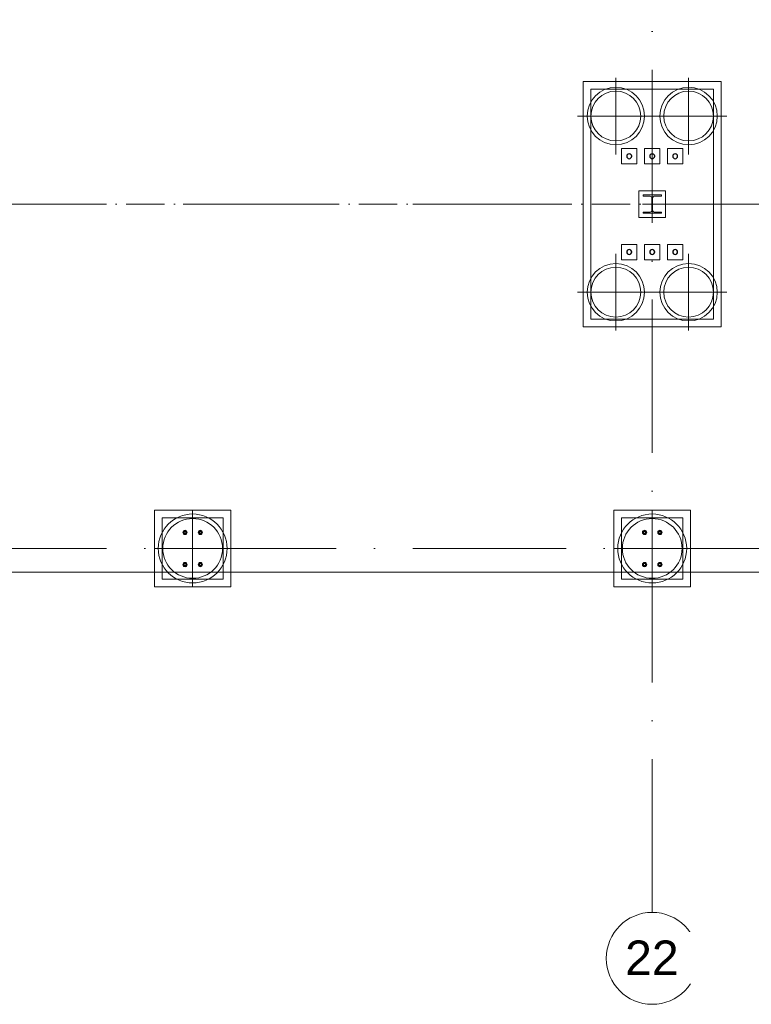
# Model space of a CAD drawing. Header units: millimetres. Extents: x -2694 to 330324, y -17289 to 76899.
# Tile 89 of 142: x 233382 to 242934, y -2696 to 10158. Entities that reach past the tile are written whole.
import ezdxf

# ---------------------------------------------------------------- set-up
doc = ezdxf.new("R2010")
doc.units = ezdxf.units.MM
for name, pattern in [('IMPORT-A_CARA_07', [700, 500, -200]), ('IMPORT-A_CARA_15', [760, 500, -130, 0, -130]), ('Nad rovinou řezu _neviditelná hrana_', [750, 300, -150, 0, -150, 0, -150]), ('Čerchovaná 20mm', [3000, 2000, -500, 0, -500])]:
    doc.linetypes.add(name, pattern=pattern)
for name, color, linetype, lineweight in [('02_0_25386_PODLAHA HALY A ZÁKLADY VESTAVKŮ 4_6_2025_dwg', 8, 'Continuous', 9), ('11542_003_OK-HALA_TaO-1_ET_R01_AciS_2025-04-14_sloupy_dwg', 150, 'Continuous', 9), ('CA_OSY', 5, 'IMPORT-A_CARA_15', 13), ('CA_PODLAHA25', 7, 'Continuous', 13), ('CA_POHHRA18', 9, 'Continuous', 9), ('CA_POHHRA25', 7, 'Continuous', 13), ('CA_TEXT35', 62, 'Continuous', 9), ('CA_ZAKLADY25', 7, 'Continuous', 13), ('Konstrukční přípoje', 7, 'Continuous', 13), ('SS_HALA_TaO-DODAVKA_STAVEBNI', 140, 'Continuous', 9), ('SS_HALA_TaO-SLOUP', 140, 'Continuous', 9)]:
    doc.layers.add(name, color=color, linetype=linetype, lineweight=lineweight)
doc.styles.add('Arial_1', font='arial.ttf', dxfattribs={"height": 450})

# ---------------------------------------------------------------- blocks, each defined once
blk = doc.blocks.new('02_0_25386_PODLAHA HALY A ZÁKLADY VESTAVKŮ 4_6_2025_dwg-2745952-BOURÁNÍ STÁVAJÍCÍCH ZÁKLADOVÝCH PRVKŮ')
at = {"layer": 'CA_OSY', "color": 10}
blk.add_line((2346008, -1789797), (2597271, -1789797), dxfattribs=at)
blk = doc.blocks.new('pilota 600 mm - D_750_650-2142278-BOURÁNÍ STÁVAJÍCÍCH ZÁKLADOVÝCH PRVKŮ')
at = {"layer": 'CA_POHHRA18'}
for q in [(0, 500), (-500, 0), (0, -500), (500, 0)]:
    blk.add_line((0, 0), q, dxfattribs=at)
blk = doc.blocks.new('pilota 600 mm - D_750_650-2142279-BOURÁNÍ STÁVAJÍCÍCH ZÁKLADOVÝCH PRVKŮ')
at = {"layer": 'CA_POHHRA18'}
for q in [(0, 500), (-500, 0), (500, 0), (0, -500)]:
    blk.add_line((0, 0), q, dxfattribs=at)
blk = doc.blocks.new('pilota 600 mm - D_900_780-2142314-BOURÁNÍ STÁVAJÍCÍCH ZÁKLADOVÝCH PRVKŮ')
at = {"layer": 'CA_POHHRA18'}
for q in [(0, 500), (-500, 0), (0, -500), (500, 0)]:
    blk.add_line((0, 0), q, dxfattribs=at)
blk = doc.blocks.new('11542_003_OK-HALA_TaO-1_ET_R01_AciS_2025-04-14_sloupy_dwg-1858929-BOURÁNÍ STÁVAJÍCÍCH ZÁKLADOVÝCH PRVKŮ')
at = {"layer": '11542_003_OK-HALA_TaO-1_ET_R01_AciS_2025-04-14_sloupy_dwg', "color": 140}
for p, q in [((241760, 7870), (241520, 7870)), ((241520, 7870), (241520, 7853)), ((241520, 7853), (241614, 7853)), ((241666, 7853), (241760, 7853)), ((241760, 7853), (241760, 7870)), ((241635, 7832), (241635, 7668)), ((241645, 7668), (241645, 7832)), ((241614, 7647), (241520, 7647)), ((241520, 7647), (241520, 7630)), ((241520, 7630), (241760, 7630)), ((241760, 7647), (241666, 7647)), ((241760, 7630), (241760, 7647))]:
    blk.add_line(p, q, dxfattribs=at)
for centre, radius, start, end in [((241340, 8375), 32, 0, 180), ((241340, 8375), 32, 180, 0), ((241640, 8375), 32, 0, 180), ((241640, 8375), 32, 180, 0), ((241940, 8375), 32, 0, 180), ((241940, 8375), 32, 180, 0), ((241614, 7832), 21, 0, 90), ((241666, 7832), 21, 90, 180), ((241614, 7668), 21, 270, 0), ((241666, 7668), 21, 180, 270), ((241340, 7125), 32, 0, 180), ((241340, 7125), 32, 180, 0), ((241640, 7125), 32, 0, 180), ((241640, 7125), 32, 180, 0), ((241940, 7125), 32, 0, 180), ((241940, 7125), 32, 180, 0), ((235540, 3465), 13.5, 0, 180), ((235740, 3465), 13.5, 0, 180), ((241540, 3465), 13.5, 0, 180), ((241740, 3465), 13.5, 0, 180), ((235540, 3465), 13.5, 180, 0), ((235740, 3465), 13.5, 180, 0), ((241540, 3465), 13.5, 180, 0), ((241740, 3465), 13.5, 180, 0), ((235540, 3045), 13.5, 180, 0), ((235540, 3045), 13.5, 0, 180), ((235740, 3045), 13.5, 0, 180), ((235740, 3045), 13.5, 180, 0), ((241540, 3045), 13.5, 0, 180), ((241540, 3045), 13.5, 180, 0), ((241740, 3045), 13.5, 0, 180), ((241740, 3045), 13.5, 180, 0)]:
    blk.add_arc(centre, radius, start, end, dxfattribs=at)
at = {"layer": 'SS_HALA_TaO-DODAVKA_STAVEBNI'}
for centre, radius, start, end in [((241340, 8375), 32, 0, 180), ((241340, 8375), 32, 180, 0), ((241640, 8375), 32, 0, 180), ((241640, 8375), 32, 180, 0), ((241940, 8375), 32, 0, 180), ((241940, 8375), 32, 180, 0), ((241340, 7125), 32, 0, 180), ((241340, 7125), 32, 180, 0), ((241640, 7125), 32, 0, 180), ((241640, 7125), 32, 180, 0), ((241940, 7125), 32, 0, 180), ((241940, 7125), 32, 180, 0), ((235540, 3465), 13.5, 0, 180), ((235740, 3465), 13.5, 0, 180), ((241540, 3465), 13.5, 0, 180), ((241740, 3465), 13.5, 0, 180), ((235540, 3465), 13.5, 180, 0), ((235740, 3465), 13.5, 180, 0), ((241540, 3465), 13.5, 180, 0), ((241740, 3465), 13.5, 180, 0), ((235540, 3045), 13.5, 0, 180), ((235540, 3045), 13.5, 180, 0), ((235740, 3045), 13.5, 0, 180), ((235740, 3045), 13.5, 180, 0), ((241540, 3045), 13.5, 0, 180), ((241540, 3045), 13.5, 180, 0), ((241740, 3045), 13.5, 0, 180), ((241740, 3045), 13.5, 180, 0)]:
    blk.add_arc(centre, radius, start, end, dxfattribs=at)
at = {"layer": 'SS_HALA_TaO-SLOUP'}
for p, q in [((241760, 7870), (241520, 7870)), ((241520, 7870), (241520, 7853)), ((241520, 7853), (241614, 7853)), ((241666, 7853), (241760, 7853)), ((241760, 7853), (241760, 7870)), ((241635, 7832), (241635, 7668)), ((241645, 7668), (241645, 7832)), ((241614, 7647), (241520, 7647)), ((241520, 7647), (241520, 7630)), ((241520, 7630), (241760, 7630)), ((241760, 7647), (241666, 7647)), ((241760, 7630), (241760, 7647))]:
    blk.add_line(p, q, dxfattribs=at)
for centre, start, end in [((241614, 7832), 0, 90), ((241666, 7832), 90, 180), ((241614, 7668), 270, 0), ((241666, 7668), 180, 270)]:
    blk.add_arc(centre, 21, start, end, dxfattribs=at)
blk = doc.blocks.new('M_Šroub HPM-E - 64_E-V328-BOURÁNÍ STÁVAJÍCÍCH ZÁKLADOVÝCH PRVKŮ')
at = {"layer": 'Konstrukční přípoje'}
for p, q in [((-100, -100), (-100, 100)), ((-100, 100), (100, 100)), ((100, 100), (-100, 100)), ((-100, 100), (-100, -100)), ((100, 100), (100, -100)), ((100, -100), (100, 100)), ((100, -100), (-100, -100)), ((-100, -100), (100, -100))]:
    blk.add_line(p, q, dxfattribs=at)
at = {"layer": 'Konstrukční přípoje', "color": 250, "lineweight": 25}
for start, end in [(360, 180), (180, 360)]:
    blk.add_arc((0, 0), 32, start, end, dxfattribs=at)
at = {"layer": 'Konstrukční přípoje'}
for start, end in [(0, 180), (0, 180), (0, 180), (180, 360), (180, 360), (180, 360)]:
    blk.add_arc((0, 0), 32, start, end, dxfattribs=at)
blk = doc.blocks.new('M_Šroub HPM-E - 64_E-V329-BOURÁNÍ STÁVAJÍCÍCH ZÁKLADOVÝCH PRVKŮ')
at = {"layer": 'Konstrukční přípoje', "lineweight": 9}
h = blk.add_hatch(dxfattribs=at)
h.set_pattern_fill('FP_139', color=50, style=0, pattern_type=2)
h.set_pattern_definition([(45, (-241640.05, -7124.87), (-251.44717, 251.44717), []), (45, (-241640.05, -6743.87), (-251.44717, 251.44717), [])])
h.paths.add_polyline_path([(10, -30), (26, -19), (32, 0), (26, 19), (10, 30), (-10, 30), (-26, 19), (-32, 0), (-26, -19), (-10, -30)])
at = {"layer": 'Konstrukční přípoje'}
for p, q in [((100, 100), (-100, 100)), ((-100, 100), (-100, -100)), ((-100, -100), (-100, 100)), ((-100, 100), (100, 100)), ((100, -100), (100, 100)), ((100, 100), (100, -100)), ((-100, -100), (100, -100)), ((100, -100), (-100, -100))]:
    blk.add_line(p, q, dxfattribs=at)
at = {"layer": 'Konstrukční přípoje', "color": 250, "lineweight": 25}
for start, end in [(360, 180), (180, 360)]:
    blk.add_arc((0, 0), 32, start, end, dxfattribs=at)
at = {"layer": 'Konstrukční přípoje'}
for start, end in [(0, 180), (0, 180), (0, 180), (180, 0), (180, 360), (180, 360)]:
    blk.add_arc((0, 0), 32, start, end, dxfattribs=at)
blk = doc.blocks.new('M_Šroub HPM-E - 64_E-V330-BOURÁNÍ STÁVAJÍCÍCH ZÁKLADOVÝCH PRVKŮ')
at = {"layer": 'Konstrukční přípoje'}
for p, q in [((-100, -100), (-100, 100)), ((-100, 100), (100, 100)), ((100, 100), (-100, 100)), ((-100, 100), (-100, -100)), ((100, 100), (100, -100)), ((100, -100), (100, 100)), ((100, -100), (-100, -100)), ((-100, -100), (100, -100))]:
    blk.add_line(p, q, dxfattribs=at)
at = {"layer": 'Konstrukční přípoje', "color": 250, "lineweight": 25}
for start, end in [(360, 180), (180, 360)]:
    blk.add_arc((0, 0), 32, start, end, dxfattribs=at)
at = {"layer": 'Konstrukční přípoje'}
for start, end in [(0, 180), (0, 180), (0, 180), (180, 360), (180, 360), (180, 360)]:
    blk.add_arc((0, 0), 32, start, end, dxfattribs=at)
blk = doc.blocks.new('M_Šroub HPM-E - 64_E-V331-BOURÁNÍ STÁVAJÍCÍCH ZÁKLADOVÝCH PRVKŮ')
at = {"layer": 'Konstrukční přípoje', "lineweight": 9}
h = blk.add_hatch(dxfattribs=at)
h.set_pattern_fill('FP_140', color=50, style=0, pattern_type=2)
h.set_pattern_definition([(45, (-241940.05, -7124.87), (-251.44717, 251.44717), []), (45, (-241940.05, -6743.87), (-251.44717, 251.44717), [])])
h.paths.add_polyline_path([(10, -30), (26, -19), (32, 0), (26, 19), (10, 30), (-10, 30), (-26, 19), (-32, 0), (-26, -19), (-10, -30)])
at = {"layer": 'Konstrukční přípoje'}
for p, q in [((100, 100), (-100, 100)), ((-100, 100), (-100, -100)), ((-100, -100), (-100, 100)), ((-100, 100), (100, 100)), ((100, -100), (100, 100)), ((100, 100), (100, -100)), ((-100, -100), (100, -100)), ((100, -100), (-100, -100))]:
    blk.add_line(p, q, dxfattribs=at)
at = {"layer": 'Konstrukční přípoje', "color": 250, "lineweight": 25}
for start, end in [(360, 180), (180, 360)]:
    blk.add_arc((0, 0), 32, start, end, dxfattribs=at)
at = {"layer": 'Konstrukční přípoje'}
for start, end in [(0, 180), (0, 180), (0, 180), (180, 0), (180, 360), (180, 360)]:
    blk.add_arc((0, 0), 32, start, end, dxfattribs=at)
blk = doc.blocks.new('M_Šroub HPM-E - 64_E-V332-BOURÁNÍ STÁVAJÍCÍCH ZÁKLADOVÝCH PRVKŮ')
at = {"layer": 'Konstrukční přípoje', "lineweight": 9}
h = blk.add_hatch(dxfattribs=at)
h.set_pattern_fill('FP_141', color=50, style=0, pattern_type=2)
h.set_pattern_definition([(45, (-241340.05, -8374.87), (-251.44717, 251.44717), []), (45, (-241340.05, -7993.87), (-251.44717, 251.44717), [])])
h.paths.add_polyline_path([(10, -30), (26, -19), (32, 0), (26, 19), (10, 30), (-10, 30), (-26, 19), (-32, 0), (-26, -19), (-10, -30)])
at = {"layer": 'Konstrukční přípoje'}
for p, q in [((-100, -100), (-100, 100)), ((-100, 100), (100, 100)), ((100, 100), (-100, 100)), ((-100, 100), (-100, -100)), ((100, 100), (100, -100)), ((100, -100), (100, 100)), ((100, -100), (-100, -100)), ((-100, -100), (100, -100))]:
    blk.add_line(p, q, dxfattribs=at)
at = {"layer": 'Konstrukční přípoje', "color": 250, "lineweight": 25}
for start, end in [(360, 180), (180, 360)]:
    blk.add_arc((0, 0), 32, start, end, dxfattribs=at)
at = {"layer": 'Konstrukční přípoje'}
for start, end in [(0, 180), (0, 180), (0, 180), (180, 360), (180, 360), (180, 360)]:
    blk.add_arc((0, 0), 32, start, end, dxfattribs=at)
blk = doc.blocks.new('M_Šroub HPM-E - 64_E-V333-BOURÁNÍ STÁVAJÍCÍCH ZÁKLADOVÝCH PRVKŮ')
at = {"layer": 'Konstrukční přípoje'}
for p, q in [((100, 100), (-100, 100)), ((-100, 100), (-100, -100)), ((-100, -100), (-100, 100)), ((-100, 100), (100, 100)), ((100, -100), (100, 100)), ((100, 100), (100, -100)), ((-100, -100), (100, -100)), ((100, -100), (-100, -100))]:
    blk.add_line(p, q, dxfattribs=at)
at = {"layer": 'Konstrukční přípoje', "color": 250, "lineweight": 25}
for start, end in [(360, 180), (180, 360)]:
    blk.add_arc((0, 0), 32, start, end, dxfattribs=at)
at = {"layer": 'Konstrukční přípoje'}
for start, end in [(0, 180), (0, 180), (0, 180), (180, 0), (180, 360), (180, 360)]:
    blk.add_arc((0, 0), 32, start, end, dxfattribs=at)
blk = doc.blocks.new('M_Šroub HPM-P - 27_P-1869720-BOURÁNÍ STÁVAJÍCÍCH ZÁKLADOVÝCH PRVKŮ')
at = {"layer": 'Konstrukční přípoje'}
for p, q in [((0, 21), (-18, 10)), ((0, 21), (-18, 10)), ((-18, 10), (0, 21)), ((0, 21), (-18, 10)), ((-18, 10), (-18, -10)), ((-18, 10), (-18, -10)), ((-18, -10), (-18, 10)), ((-18, 10), (-18, -10)), ((18, 10), (0, 21)), ((18, 10), (0, 21)), ((0, 21), (18, 10)), ((18, 10), (0, 21)), ((18, -10), (18, 10)), ((18, -10), (18, 10)), ((18, 10), (18, -10)), ((18, -10), (18, 10)), ((-18, -10), (0, -21)), ((-18, -10), (0, -21)), ((0, -21), (-18, -10)), ((-18, -10), (0, -21)), ((0, -21), (18, -10)), ((0, -21), (18, -10)), ((18, -10), (0, -21)), ((0, -21), (18, -10))]:
    blk.add_line(p, q, dxfattribs=at)
for radius, start, end in [(28, 0, 180), (28, 0, 180), (28, 0, 180), (28, 0, 180), (28, 180, 360), (28, 180, 0), (28, 180, 360), (28, 180, 0), (13.5, 0, 180), (13.5, 0, 180), (13.5, 0, 180), (13.5, 0, 180), (13.5, 0, 180), (13.5, 0, 180), (13.5, 180, 360), (13.5, 180, 360), (13.5, 180, 360), (13.5, 180, 360), (13.5, 180, 360), (13.5, 180, 360), (12.5, 0, 180), (12.5, 0, 180), (12.5, 180, 0), (12.5, 180, 360)]:
    blk.add_arc((0, 0), radius, start, end, dxfattribs=at)
blk = doc.blocks.new('M_Šroub HPM-P - 27_P-1869721-BOURÁNÍ STÁVAJÍCÍCH ZÁKLADOVÝCH PRVKŮ')
at = {"layer": 'Konstrukční přípoje'}
for p, q in [((0, 21), (-18, 10)), ((0, 21), (-18, 10)), ((-18, 10), (0, 21)), ((0, 21), (-18, 10)), ((-18, 10), (-18, -10)), ((-18, 10), (-18, -10)), ((-18, -10), (-18, 10)), ((-18, 10), (-18, -10)), ((18, 10), (0, 21)), ((18, 10), (0, 21)), ((0, 21), (18, 10)), ((18, 10), (0, 21)), ((18, -10), (18, 10)), ((18, -10), (18, 10)), ((18, 10), (18, -10)), ((18, -10), (18, 10)), ((-18, -10), (0, -21)), ((-18, -10), (0, -21)), ((0, -21), (-18, -10)), ((-18, -10), (0, -21)), ((0, -21), (18, -10)), ((0, -21), (18, -10)), ((18, -10), (0, -21)), ((0, -21), (18, -10))]:
    blk.add_line(p, q, dxfattribs=at)
for radius, start, end in [(28, 360, 180), (28, 0, 180), (28, 360, 180), (28, 0, 180), (13.5, 0, 180), (13.5, 360, 180), (13.5, 0, 180), (13.5, 0, 180), (13.5, 0, 180), (13.5, 360, 180), (12.5, 0, 180), (12.5, 0, 180), (28, 180, 360), (28, 180, 360), (28, 180, 360), (28, 180, 360), (13.5, 180, 360), (13.5, 180, 360), (13.5, 180, 360), (13.5, 180, 360), (13.5, 180, 360), (13.5, 180, 360), (12.5, 180, 360), (12.5, 180, 360)]:
    blk.add_arc((0, 0), radius, start, end, dxfattribs=at)
blk = doc.blocks.new('Osnova - Bublina osnovy 12mm-4850-BOURÁNÍ STÁVAJÍCÍCH ZÁKLADOVÝCH PRVKŮ')
at = {"layer": 'CA_TEXT35'}
blk.add_circle((0, 0), 6, dxfattribs=at)

msp = doc.modelspace()

# ---------------------------------------------------------------- linework, layer by layer
at = {"layer": 'CA_OSY', "linetype": 'Čerchovaná 20mm', "lineweight": 9}
for p, q in [((241640, -1496.2), (241640, 75184.5)), ((-1493.6, 7749.9), (299971.9, 7749.9)), ((-1493.6, 3254.9), (299971.9, 3254.9))]:
    msp.add_line(p, q, dxfattribs=at)
at = {"layer": 'CA_PODLAHA25'}
msp.add_line((277950, 2945), (205330, 2945), dxfattribs=at)
at = {"layer": 'CA_POHHRA25', "linetype": 'Nad rovinou řezu _neviditelná hrana_', "lineweight": 9}
msp.add_open_spline([(238737, 42122.3), (238660.4, 42086.5), (238510, 42014.4), (238221.4, 41867.7), (237882.5, 41680.2), (237508.6, 41449.9), (237051.4, 41137), (236652.3, 40817.8), (236303.2, 40496.8), (236064.6, 40256.4), (235847.2, 40017.4), (235648.9, 39781), (235467.9, 39548.3), (235302.3, 39320.4), (235151.1, 39097.1), (235013.7, 38877.8), (234889.4, 38662.2), (234740.1, 38379.2), (234582.3, 38032.6), (234458.1, 37693), (234376, 37424), (234322.2, 37223.1), (234275.6, 37022.7), (234235.3, 36822.5), (234201.6, 36621.9), (234165.6, 36353.8), (234138.1, 36016.1), (234134.9, 35604.2), (234158.5, 35252.8), (234194.1, 34965.4), (234229.3, 34746.4), (234273.4, 34523.5), (234317.6, 34334.2), (234357.6, 34180.5), (234400.7, 34025.2), (234460.3, 33828.3), (234540, 33589.1), (234656.1, 33268.1), (234817.1, 32866.3), (234993.5, 32473.2), (235140.3, 32169.4), (235252.2, 31948.4), (235365.2, 31735.6), (235478.3, 31532.4), (235590.6, 31340), (235701.2, 31160.2), (235810.3, 30991.8), (235918.2, 30833.4), (236025.3, 30683.8), (236167.5, 30494.1), (236344.8, 30272.2), (236559.8, 30019.5), (236743, 29811.2), (236893.4, 29640.8), (237008.5, 29509.7), (237126.1, 29373.9), (237246.7, 29232.4), (237369.9, 29085.7), (237495.6, 28933.8), (237623.8, 28777), (237797.9, 28561.8), (238020.9, 28281.7), (238296.3, 27929.6), (238578.5, 27563.6), (238818.4, 27248.3), (239012.7, 26990.9), (239208.5, 26730.4), (239455.1, 26399.7), (239751.5, 25998.3), (240045.9, 25595.7), (240335.5, 25195.2), (240617.8, 24800.3), (240844.8, 24478.6), (241020.2, 24227.4), (241148.3, 24042.4), (241272.6, 23861.4), (241392.8, 23684.7), (241509.2, 23511.9), (241622.1, 23342.3), (241731.9, 23175.5), (241838.9, 23010.9), (241943.6, 22847.8), (242080.4, 22631.9), (242247.1, 22363.2), (242410.4, 22092.4), (242540.4, 21872.3), (242670.4, 21649.1), (242833.9, 21363), (243034.5, 21003.8), (243207.4, 20687.5), (243350.8, 20422), (243461, 20216.5), (243573.3, 20005.3), (243687.5, 19788.9), (243803.4, 19568), (243900.9, 19380.4), (243979.5, 19228.6), (244038.6, 19114), (244097.9, 18998.6), (244157.3, 18882.5), (244216.8, 18765.9), (244276.4, 18648.7), (244335.9, 18531), (244415.3, 18373.6), (244514.4, 18176), (244632.6, 17938.1), (244750, 17699.9), (244866.2, 17462.2), (244980.9, 17225.3), (245093.8, 16989.8), (245241.4, 16678.5), (245419.9, 16295.6), (245621.8, 15850.7), (245812.8, 15418), (246054.9, 14853.7), (246280.8, 14303.8), (246496.2, 13758.1), (246653.9, 13348.5), (246809.1, 12936.1), (246937.5, 12588.1), (247040.4, 12305.7), (247117.9, 12091.7), (247195.8, 11875.1), (247300.3, 11582.7), (247431.8, 11211.6), (247589.5, 10760.5), (247745.7, 10306.6), (247899.3, 9853), (248048.7, 9402.8), (248168.7, 9033), (248261.4, 8741.9), (248329, 8526.4), (248394.6, 8314), (248458.1, 8105.1), (248520, 7899.2), (248600.7, 7628.8), (248699.1, 7297.7), (248816, 6910), (248934.3, 6530.5), (249036.5, 6219.8), (249121.7, 5973.8), (249187.6, 5790.4), (249256, 5607.9), (249350.9, 5365.8), (249477.5, 5066.9), (249645.4, 4718), (249832.3, 4382.8), (250006.8, 4118.2), (250159.1, 3917.3), (250280.1, 3772.6), (250408.1, 3633.9), (250587.7, 3456.4), (250828.4, 3248), (251141.9, 3016.9), (251422.5, 2838.2), (251658, 2702.4), (251839.8, 2603.8), (252026.8, 2508.1), (252282.5, 2384.4), (252613.5, 2238.1), (253026.1, 2078), (253451.5, 1935.8), (253887, 1813.7), (254330.1, 1714.2), (254778.1, 1639.6), (255228.4, 1590.7), (255603.7, 1571.3), (255902.5, 1568.7), (256125.7, 1573.2), (256347.6, 1584.3), (256568, 1601.8), (256786.4, 1626), (257002.6, 1656.7), (257216.3, 1694.1), (257427.2, 1738), (257635.1, 1788.6), (257908.3, 1864.9), (258242.5, 1976.7), (258631.6, 2137.3), (259008.8, 2324), (259313.2, 2501.3), (259550.6, 2656.2), (259725.7, 2778.8), (259897.7, 2907.9), (260123, 3088.7), (260397.3, 3329.5), (260715.3, 3636), (261022.8, 3954.1), (261320.7, 4277.8), (261561.5, 4547.2), (261750, 4759.6), (261889.5, 4916.6), (262027, 5070.4), (262162.8, 5220.6), (262297.3, 5367.5), (262475.3, 5559.4), (262696.4, 5793.1), (262962.5, 6066.3), (263232.7, 6335.3), (263510, 6603.2), (263749.6, 6827.9), (263948, 7010), (264100.5, 7148.2), (264257.2, 7288.3), (264418.3, 7430.7), (264584, 7575.4), (264810.7, 7770.7), (265104.3, 8018.7), (265472.1, 8320.4), (265853.9, 8623.8), (266380, 9027.5), (266929.2, 9425.3), (267496.3, 9808.1), (267929.3, 10085.3), (268368.7, 10350.5), (268960.7, 10688.6), (269707.6, 11081.2), (270601.2, 11503.6), (271258.7, 11783.2), (271687.3, 11953.8), (271899.5, 12035.9), (272109.3, 12114.8), (272385.6, 12215.8), (272725.9, 12334.4), (273128.3, 12465.3), (273527.6, 12585.6), (274059.1, 12733.2), (274594.7, 12863.1), (275076.1, 12964.3), (275356.2, 13019), (275569, 13058.6), (275785, 13096.8), (276076.9, 13146.2), (276447.4, 13205.4), (276896.7, 13273.8), (277271.4, 13330), (277569.1, 13375), (277753.8, 13403.4), (277900.5, 13426.4), (278010, 13443.7), (278118.7, 13461.2), (278226.8, 13478.9), (278334, 13496.8), (278475.8, 13520.9), (278650.7, 13551.8), (278856.1, 13589.9), (279124.3, 13642.8), (279450.2, 13713.8), (279830.6, 13810.6), (280204.1, 13922.6), (280575.1, 14053.4), (280885.3, 14181.1), (281136.3, 14296.3), (281326.3, 14389.7), (281518.9, 14490.5), (281713.4, 14598.7), (281908.9, 14713.9), (282169.8, 14876.3), (282493.9, 15095.2), (282872.4, 15380.7), (283173.2, 15635.3), (283401.4, 15847.7), (283565.5, 16011), (283721.5, 16178.1), (283869.2, 16348.5), (284009.1, 16521.7), (284185.6, 16755.7), (284388.3, 17053), (284606, 17413.5), (284768.3, 17713.9), (284888.3, 17952.3), (285002.1, 18188.9), (285107.3, 18421.7), (285203.4, 18654), (285293.3, 18886.9), (285393.8, 19181.2), (285477.4, 19484.5), (285533.8, 19735.7), (285570.7, 19929.1), (285602.1, 20128.3), (285636.4, 20402), (285664.9, 20757.5), (285675.6, 21200.8), (285661.9, 21655.9), (285623, 22118.1), (285558.3, 22582.5), (285467, 23044.6), (285367.6, 23425.3), (285273.5, 23725.7), (285169.5, 24022.9), (285020.4, 24387.3), (284845.1, 24739.7), (284688.4, 25013), (284562.4, 25213.2), (284428.3, 25408.3), (284240.6, 25661.4), (283992.7, 25963.6), (283736.4, 26245.2), (283531.9, 26457.1), (283380.1, 26608.9), (283231.4, 26753.4), (283111.1, 26867.5), (283017.8, 26954.9), (282926.6, 27039.7), (282816.1, 27140.8), (282688.2, 27254.8), (282522.8, 27397.8), (282323.4, 27560.2), (282088.8, 27732.5), (281851.6, 27885.3), (281604.4, 28021.9), (281344.1, 28145.2), (281068.4, 28257.7), (280774.7, 28362.5), (280460.3, 28462.2), (280179.1, 28543.4), (279941.3, 28608.6), (279756.2, 28658), (279564, 28708.2), (279364.4, 28759.5), (279157.9, 28812), (278873.9, 28883.5), (278503.5, 28975.4), (278038.1, 29089.5), (277555.1, 29206.9), (277058.1, 29327.2), (276550.4, 29450.2), (276035.5, 29575.3), (275516.8, 29702.3), (274997.8, 29830.6), (274481.8, 29960), (274057.4, 30068.3), (273721.2, 30155.3), (273387, 30242.4), (272973.1, 30351.7), (272482, 30483.4), (271996, 30615.6), (271514.8, 30748.3), (270878.8, 30925.9), (270250.4, 31104.5), (269627.8, 31284.1), (269163.4, 31419.1), (268778.1, 31532), (268509.1, 31611.2), (268355.6, 31656.6), (268202.1, 31701.9), (268010.5, 31758.7), (267819.1, 31815.5), (267666.1, 31861), (267551.4, 31895.2), (267436.8, 31929.4), (267322.3, 31963.6), (267207.9, 31997.9), (267055.5, 32043.6), (266789, 32123.8), (266257.6, 32284.9), (265503.3, 32517), (264608, 32800), (263871.8, 33040.4), (263289.9, 33235.8), (262857.2, 33384.2), (262428.6, 33534.4), (261862.9, 33737.4), (261305.8, 33943.6), (260757.5, 34151.9), (260215, 34361), (259547.9, 34623.2), (258895.6, 34884.1), (258382.7, 35090.7), (258002.5, 35244.3), (257626.9, 35396), (257130.8, 35596.6), (256515.4, 35846.2), (255896.8, 36099.4), (255394.1, 36307.1), (255011.7, 36466.3), (254622.6, 36629.6), (254291.4, 36769.7), (254021.6, 36884.7), (253748.2, 37001.6), (253400, 37151.7), (252973, 37337.7), (252538.2, 37529), (252097.2, 37725.4), (251502.7, 37993.6), (250901.2, 38270.4), (250298.4, 38554.4), (249847, 38770.6), (249397.8, 38989.8), (248951.8, 39211.3), (248508.9, 39434.2), (247922.6, 39732), (247342.7, 40029.2), (246769.5, 40322), (246343, 40538.5), (245990.5, 40715.7), (245710.3, 40855), (245500.9, 40958.1), (245292.9, 41059.8), (245018.3, 41193), (244681.6, 41354.5), (244293.7, 41538.5), (243988.2, 41682.2), (243757.1, 41790.4), (243591.1, 41868), (243459.4, 41929.4), (243358.4, 41976.5), (243284.9, 42010.8), (243213.2, 42044), (243119.5, 42086.9), (243005.3, 42137.8), (242869.7, 42194.5), (242732.9, 42246.8), (242591.7, 42294.4), (242443.3, 42337.4), (242311.3, 42369.3), (242199.2, 42392.4), (242082.2, 42413.9), (241926.4, 42437.2), (241654.4, 42465.1), (241383.9, 42474), (241124.7, 42466.8), (240989.4, 42460), (240848.3, 42449.7), (240701, 42436), (240547, 42418.8), (240332, 42391.5), (240043.4, 42349.5), (239724.6, 42297.7), (239449, 42250.9), (239231.6, 42213.3), (239002.8, 42173.1), (238842.1, 42144.8), (238759.8, 42130.3)], degree=3, knots=[0, 0, 0, 0, 0.0007886, 0.0015773, 0.0031546, 0.0047319, 0.0063091, 0.0094637, 0.011041, 0.0126183, 0.0141956, 0.0157729, 0.0173502, 0.0189274, 0.0205047, 0.022082, 0.0236593, 0.0252366, 0.0283912, 0.0315457, 0.033123, 0.0347003, 0.0362776, 0.0378549, 0.0394322, 0.0410095, 0.044164, 0.0473186, 0.0504732, 0.0520505, 0.0536278, 0.055205, 0.0567823, 0.057571, 0.0583596, 0.0599369, 0.0615142, 0.0630915, 0.0662461, 0.0694006, 0.0709779, 0.0725552, 0.0741325, 0.0757098, 0.0772871, 0.0788644, 0.0804416, 0.0820189, 0.0835962, 0.0851735, 0.0883281, 0.0914826, 0.0946372, 0.0962145, 0.0977918, 0.0993691, 0.1009464, 0.1025237, 0.1041009, 0.1056782, 0.1072555, 0.1104101, 0.1135647, 0.1167192, 0.1198738, 0.1214511, 0.1230284, 0.126183, 0.1293375, 0.1324921, 0.1356467, 0.1388013, 0.1419558, 0.1435331, 0.1451104, 0.1466877, 0.148265, 0.1498423, 0.1514196, 0.1529968, 0.1545741, 0.1561514, 0.1577287, 0.1608833, 0.1640379, 0.1656151, 0.1671924, 0.170347, 0.1735016, 0.1766562, 0.1782334, 0.1798107, 0.181388, 0.1829653, 0.1845426, 0.1861199, 0.1869085, 0.1876972, 0.1884858, 0.1892744, 0.1900631, 0.1908517, 0.1916404, 0.192429, 0.1940063, 0.1955836, 0.1971609, 0.1987382, 0.2003155, 0.2018927, 0.20347, 0.2066246, 0.2097792, 0.2129338, 0.2160883, 0.2223975, 0.2255521, 0.2287066, 0.2318612, 0.2350158, 0.2365931, 0.2381703, 0.2397476, 0.2413249, 0.2444795, 0.2476341, 0.2507886, 0.2539432, 0.2570978, 0.2602524, 0.2618297, 0.2634069, 0.2649842, 0.2665615, 0.2681388, 0.2697161, 0.2728707, 0.2760252, 0.2791798, 0.2823344, 0.2839117, 0.285489, 0.2870662, 0.2886435, 0.2917981, 0.2949527, 0.2981073, 0.3012618, 0.3028391, 0.3044164, 0.3059937, 0.307571, 0.3107256, 0.3138801, 0.3170347, 0.318612, 0.3201893, 0.3217666, 0.3233438, 0.3264984, 0.329653, 0.3328076, 0.3359621, 0.3391167, 0.3422713, 0.3454259, 0.3485804, 0.3501577, 0.351735, 0.3533123, 0.3548896, 0.3564669, 0.3580442, 0.3596215, 0.3611987, 0.362776, 0.3643533, 0.3675079, 0.3706625, 0.373817, 0.3769716, 0.3785489, 0.3801262, 0.3817035, 0.3832808, 0.3864353, 0.3895899, 0.3927445, 0.3958991, 0.3990536, 0.4006309, 0.4022082, 0.4037855, 0.4053628, 0.4069401, 0.4085174, 0.4116719, 0.4148265, 0.4179811, 0.4211356, 0.4242902, 0.4258675, 0.4274448, 0.4290221, 0.4305994, 0.4321767, 0.4337539, 0.4369085, 0.4400631, 0.4432177, 0.4463722, 0.4526814, 0.455836, 0.4589905, 0.4621451, 0.4652997, 0.4716088, 0.477918, 0.4842271, 0.4858044, 0.4873817, 0.488959, 0.4905363, 0.4936909, 0.4968454, 0.5, 0.5031546, 0.5094637, 0.5126183, 0.5141956, 0.5157729, 0.5173502, 0.5189274, 0.522082, 0.5252366, 0.5283912, 0.5299685, 0.5315457, 0.5323344, 0.533123, 0.5339117, 0.5347003, 0.535489, 0.5362776, 0.5378549, 0.5394322, 0.5410095, 0.544164, 0.5473186, 0.5504732, 0.5536278, 0.5567823, 0.5583596, 0.5599369, 0.5615142, 0.5630915, 0.5646688, 0.5662461, 0.5694006, 0.5725552, 0.5757098, 0.5772871, 0.5788644, 0.5804416, 0.5820189, 0.5835962, 0.5851735, 0.5883281, 0.5914826, 0.5946372, 0.5962145, 0.5977918, 0.6009464, 0.6025237, 0.6041009, 0.6072555, 0.6104101, 0.6119874, 0.6135647, 0.615142, 0.6167192, 0.6198738, 0.6230284, 0.626183, 0.6293375, 0.6324921, 0.6356467, 0.6388013, 0.6403785, 0.6419558, 0.6451104, 0.648265, 0.6498423, 0.6514196, 0.6529968, 0.6545741, 0.6577287, 0.6608833, 0.6624606, 0.6640379, 0.6656151, 0.6671924, 0.6679811, 0.6687697, 0.670347, 0.6719243, 0.6735016, 0.6766562, 0.6798107, 0.6829653, 0.6861199, 0.6892744, 0.692429, 0.6955836, 0.6987382, 0.7018927, 0.70347, 0.7050473, 0.7066246, 0.7082019, 0.7097792, 0.7113565, 0.714511, 0.7176656, 0.7208202, 0.7239748, 0.7271293, 0.7302839, 0.7334385, 0.7365931, 0.7397476, 0.7429022, 0.7444795, 0.7460568, 0.7492114, 0.7523659, 0.7555205, 0.7586751, 0.7618297, 0.7681388, 0.7712934, 0.7744479, 0.7776025, 0.7791798, 0.7799685, 0.7807571, 0.7823344, 0.7839117, 0.7847003, 0.785489, 0.7862776, 0.7870662, 0.7878549, 0.7886435, 0.7902208, 0.7933754, 0.7996845, 0.8059937, 0.8123028, 0.8154574, 0.818612, 0.8217666, 0.8249211, 0.8312303, 0.8343849, 0.8375394, 0.8438486, 0.8501577, 0.8533123, 0.8564669, 0.8596215, 0.862776, 0.8690852, 0.8753943, 0.8785489, 0.8817035, 0.884858, 0.8880126, 0.8895899, 0.8911672, 0.8943218, 0.8974763, 0.9006309, 0.9037855, 0.9069401, 0.9132492, 0.9164038, 0.9195584, 0.9227129, 0.9258675, 0.9290221, 0.9321767, 0.9384858, 0.9416404, 0.944795, 0.9479495, 0.9495268, 0.9511041, 0.9526814, 0.9542587, 0.9574132, 0.9605678, 0.9637224, 0.9652997, 0.966877, 0.9684543, 0.9692429, 0.9700315, 0.9708202, 0.9716088, 0.9731861, 0.9747634, 0.9763407, 0.977918, 0.9794953, 0.9810726, 0.9818612, 0.9826498, 0.9842271, 0.9858044, 0.988959, 0.9897476, 0.9905363, 0.9913249, 0.9921136, 0.9929022, 0.9936909, 0.9952681, 0.9968454, 0.9976341, 0.9984227, 0.9992114, 1, 1, 1, 1], dxfattribs=at)
at = {"layer": 'CA_ZAKLADY25', "lineweight": 9}
for p, q in [((240740, 6149.9), (240740, 9349.9)), ((240740, 9349.9), (242540, 9349.9)), ((242540, 9349.9), (240740, 9349.9)), ((240740, 9349.9), (240740, 6149.9)), ((242540, 9349.9), (242540, 6149.9)), ((242540, 6149.9), (242540, 9349.9)), ((242540, 6149.9), (240740, 6149.9)), ((240740, 6149.9), (242540, 6149.9)), ((235140, 2754.9), (235140, 3754.9)), ((235140, 3754.9), (236140, 3754.9)), ((236140, 3754.9), (235140, 3754.9)), ((235140, 3754.9), (235140, 2754.9)), ((236140, 3754.9), (236140, 2754.9)), ((236140, 2754.9), (236140, 3754.9)), ((241140, 2754.9), (241140, 3754.9)), ((241140, 3754.9), (242140, 3754.9)), ((242140, 3754.9), (241140, 3754.9)), ((241140, 3754.9), (241140, 2754.9)), ((242140, 3754.9), (242140, 2754.9)), ((242140, 2754.9), (242140, 3754.9)), ((236140, 2754.9), (235140, 2754.9)), ((235140, 2754.9), (236140, 2754.9)), ((242140, 2754.9), (241140, 2754.9)), ((241140, 2754.9), (242140, 2754.9))]:
    msp.add_line(p, q, dxfattribs=at)
at = {"layer": 'CA_ZAKLADY25'}
for p, q in [((242440, 9249.9), (240840, 9249.9)), ((240840, 9249.9), (240840, 6249.9)), ((240840, 6249.9), (240840, 9249.9)), ((240840, 9249.9), (242440, 9249.9)), ((242440, 6249.9), (242440, 9249.9)), ((242440, 9249.9), (242440, 6249.9)), ((241465, 7924.9), (241815, 7924.9)), ((241465, 7574.9), (241465, 7924.9)), ((241815, 7924.9), (241465, 7924.9)), ((241465, 7924.9), (241465, 7574.9)), ((241815, 7924.9), (241815, 7574.9)), ((241815, 7574.9), (241815, 7924.9)), ((241815, 7574.9), (241465, 7574.9)), ((241465, 7574.9), (241815, 7574.9)), ((240840, 6249.9), (242440, 6249.9)), ((242440, 6249.9), (240840, 6249.9)), ((236040, 3654.9), (235240, 3654.9)), ((235240, 3654.9), (235240, 2854.9)), ((235240, 2854.9), (235240, 3654.9)), ((235240, 3654.9), (236040, 3654.9)), ((236040, 2854.9), (236040, 3654.9)), ((236040, 3654.9), (236040, 2854.9)), ((242040, 3654.9), (241240, 3654.9)), ((241240, 3654.9), (241240, 2854.9)), ((241240, 2854.9), (241240, 3654.9)), ((241240, 3654.9), (242040, 3654.9)), ((242040, 2854.9), (242040, 3654.9)), ((242040, 3654.9), (242040, 2854.9)), ((235240, 2854.9), (236040, 2854.9)), ((236040, 2854.9), (235240, 2854.9)), ((241240, 2854.9), (242040, 2854.9)), ((242040, 2854.9), (241240, 2854.9))]:
    msp.add_line(p, q, dxfattribs=at)
at = {"layer": 'CA_ZAKLADY25', "lineweight": 9}
for centre, radius, start, end in [((241165, 8899.9), 375, 0, 180), ((241165, 8899.9), 375, 0, 180), ((242115, 8899.9), 375, 0, 180), ((242115, 8899.9), 375, 0, 180), ((241165, 8899.9), 325, 90, 270), ((241165, 8899.9), 325, 90, 270), ((241165, 8899.9), 325, 270, 90), ((241165, 8899.9), 325, 270, 90), ((242115, 8899.9), 325, 90, 270), ((242115, 8899.9), 325, 90, 270), ((242115, 8899.9), 325, 270, 90), ((242115, 8899.9), 325, 270, 90), ((241165, 8899.9), 375, 180, 360), ((241165, 8899.9), 375, 180, 360), ((242115, 8899.9), 375, 180, 0), ((242115, 8899.9), 375, 180, 0), ((241165, 6599.9), 375, 0, 180), ((241165, 6599.9), 375, 0, 180), ((242115, 6599.9), 375, 0, 180), ((242115, 6599.9), 375, 0, 180), ((241165, 6599.9), 325, 90, 270), ((241165, 6599.9), 325, 90, 270), ((241165, 6599.9), 325, 270, 90), ((241165, 6599.9), 325, 270, 90), ((242115, 6599.9), 325, 90, 270), ((242115, 6599.9), 325, 90, 270), ((242115, 6599.9), 325, 270, 90), ((242115, 6599.9), 325, 270, 90), ((241165, 6599.9), 375, 180, 0), ((241165, 6599.9), 375, 180, 360), ((242115, 6599.9), 375, 180, 0), ((242115, 6599.9), 375, 180, 0), ((235640, 3254.9), 450, 0, 180), ((235640, 3254.9), 450, 0, 180), ((235640, 3254.9), 390, 90, 270), ((235640, 3254.9), 390, 90, 270), ((235640, 3254.9), 390, 270, 90), ((235640, 3254.9), 390, 270, 90), ((241640, 3254.9), 450, 0, 180), ((241640, 3254.9), 450, 0, 180), ((241640, 3254.9), 390, 90, 270), ((241640, 3254.9), 390, 90, 270), ((241640, 3254.9), 390, 270, 90), ((241640, 3254.9), 390, 270, 90), ((235640, 3254.9), 450, 180, 0), ((235640, 3254.9), 450, 180, 0), ((241640, 3254.9), 450, 180, 0), ((241640, 3254.9), 450, 180, 0)]:
    msp.add_arc(centre, radius, start, end, dxfattribs=at)

# ---------------------------------------------------------------- block references
at = {"layer": '02_0_25386_PODLAHA HALY A ZÁKLADY VESTAVKŮ 4_6_2025_dwg', "color": 240, "linetype": 'IMPORT-A_CARA_07'}
msp.add_blockref('02_0_25386_PODLAHA HALY A ZÁKLADY VESTAVKŮ 4_6_2025_dwg-2745952-BOURÁNÍ STÁVAJÍCÍCH ZÁKLADOVÝCH PRVKŮ', (-2306582.6, 1797547.1), dxfattribs=at)
at = {"layer": '11542_003_OK-HALA_TaO-1_ET_R01_AciS_2025-04-14_sloupy_dwg', "color": 140}
msp.add_blockref('11542_003_OK-HALA_TaO-1_ET_R01_AciS_2025-04-14_sloupy_dwg-1858929-BOURÁNÍ STÁVAJÍCÍCH ZÁKLADOVÝCH PRVKŮ', (0, 0), dxfattribs=at)
at = {"layer": 'CA_POHHRA18'}
for name, p in [('pilota 600 mm - D_750_650-2142278-BOURÁNÍ STÁVAJÍCÍCH ZÁKLADOVÝCH PRVKŮ', (241165, 8899.9)), ('pilota 600 mm - D_750_650-2142279-BOURÁNÍ STÁVAJÍCÍCH ZÁKLADOVÝCH PRVKŮ', (241165, 6599.9))]:
    msp.add_blockref(name, p, dxfattribs=at)
at = {"layer": 'CA_POHHRA18', "rotation": 180}
for name, p in [('pilota 600 mm - D_750_650-2142279-BOURÁNÍ STÁVAJÍCÍCH ZÁKLADOVÝCH PRVKŮ', (242115, 8899.9)), ('pilota 600 mm - D_750_650-2142278-BOURÁNÍ STÁVAJÍCÍCH ZÁKLADOVÝCH PRVKŮ', (242115, 6599.9)), ('pilota 600 mm - D_900_780-2142314-BOURÁNÍ STÁVAJÍCÍCH ZÁKLADOVÝCH PRVKŮ', (235640, 3254.9)), ('pilota 600 mm - D_900_780-2142314-BOURÁNÍ STÁVAJÍCÍCH ZÁKLADOVÝCH PRVKŮ', (241640, 3254.9))]:
    msp.add_blockref(name, p, dxfattribs=at)
at = {"layer": 'CA_TEXT35', "xscale": 99.99999999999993, "yscale": 99.99999999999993, "zscale": 99.99999999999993}
msp.add_blockref('Osnova - Bublina osnovy 12mm-4850-BOURÁNÍ STÁVAJÍCÍCH ZÁKLADOVÝCH PRVKŮ', (241640, -2096.2), dxfattribs=at)
at = {"layer": 'Konstrukční přípoje'}
for name, p in [('M_Šroub HPM-E - 64_E-V332-BOURÁNÍ STÁVAJÍCÍCH ZÁKLADOVÝCH PRVKŮ', (241340, 8374.9)), ('M_Šroub HPM-E - 64_E-V328-BOURÁNÍ STÁVAJÍCÍCH ZÁKLADOVÝCH PRVKŮ', (241640, 8374.9)), ('M_Šroub HPM-E - 64_E-V330-BOURÁNÍ STÁVAJÍCÍCH ZÁKLADOVÝCH PRVKŮ', (241940, 8374.9)), ('M_Šroub HPM-E - 64_E-V333-BOURÁNÍ STÁVAJÍCÍCH ZÁKLADOVÝCH PRVKŮ', (241340, 7124.9)), ('M_Šroub HPM-E - 64_E-V329-BOURÁNÍ STÁVAJÍCÍCH ZÁKLADOVÝCH PRVKŮ', (241640, 7124.9)), ('M_Šroub HPM-E - 64_E-V331-BOURÁNÍ STÁVAJÍCÍCH ZÁKLADOVÝCH PRVKŮ', (241940, 7124.9)), ('M_Šroub HPM-P - 27_P-1869721-BOURÁNÍ STÁVAJÍCÍCH ZÁKLADOVÝCH PRVKŮ', (235740, 3464.9)), ('M_Šroub HPM-P - 27_P-1869721-BOURÁNÍ STÁVAJÍCÍCH ZÁKLADOVÝCH PRVKŮ', (241740, 3464.9)), ('M_Šroub HPM-P - 27_P-1869720-BOURÁNÍ STÁVAJÍCÍCH ZÁKLADOVÝCH PRVKŮ', (235740, 3044.9)), ('M_Šroub HPM-P - 27_P-1869720-BOURÁNÍ STÁVAJÍCÍCH ZÁKLADOVÝCH PRVKŮ', (241740, 3044.9))]:
    msp.add_blockref(name, p, dxfattribs=at)
at = {"layer": 'Konstrukční přípoje', "rotation": 180}
for name, p in [('M_Šroub HPM-P - 27_P-1869720-BOURÁNÍ STÁVAJÍCÍCH ZÁKLADOVÝCH PRVKŮ', (235540, 3464.9)), ('M_Šroub HPM-P - 27_P-1869720-BOURÁNÍ STÁVAJÍCÍCH ZÁKLADOVÝCH PRVKŮ', (241540, 3464.9)), ('M_Šroub HPM-P - 27_P-1869721-BOURÁNÍ STÁVAJÍCÍCH ZÁKLADOVÝCH PRVKŮ', (235540, 3044.9)), ('M_Šroub HPM-P - 27_P-1869721-BOURÁNÍ STÁVAJÍCÍCH ZÁKLADOVÝCH PRVKŮ', (241540, 3044.9))]:
    msp.add_blockref(name, p, dxfattribs=at)

# ---------------------------------------------------------------- next in the draw order: texts
at = {"layer": 'CA_TEXT35', "insert": (241285.9, -1863.6), "char_height": 450, "width": 849.789, "attachment_point": 1, "style": 'Arial_1', "bg_fill": 3, "box_fill_scale": 1.25, "bg_fill_color": 256, "bg_fill_true_color": 13158600, "bg_fill_transparency": 0}
msp.add_mtext('22', dxfattribs=at)

doc.saveas('drawing.dxf')
